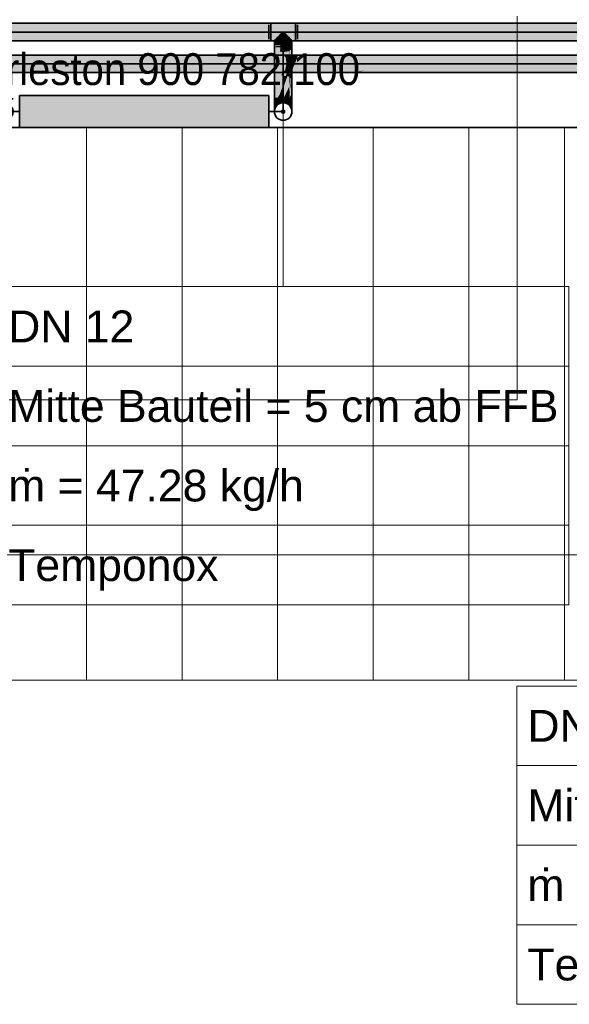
# Model space of a CAD drawing. Extents: x -208 to 552, y -140 to 454.
# Tile 21 of 47: x 140 to 175, y 112 to 174. Entities that reach past the tile are written whole.
import ezdxf
from ezdxf.lldxf.tags import DXFTag

# ---------------------------------------------------------------- set-up
doc = ezdxf.new("R2010")
doc.units = 0
doc.layers.get('0').update_dxf_attribs({"lineweight": 35})
for name, color, linetype, lineweight in [('0-Shading', 7, 'Continuous', 35), ('5_DG-BESTAND', 7, 'Continuous', 25), ('5_DG-SCHRAFF-FILL', 7, 'Continuous', 25), ('H_Heizkoerpertext', 7, 'Continuous', 35)]:
    doc.layers.add(name, color=color, linetype=linetype, lineweight=lineweight)
for name, color, linetype, lineweight, true_color in [('H_Heizkoerper', 1, 'Continuous', 35, 0xff0000), ('H_Heizkoerperflaeche', 7, 'Continuous', 35, 0xc0c0c0), ('H_Ruecklauf', 5, 'Continuous', 35, 0x0000ff), ('H_Ruecklauf_Beschriftung', 5, 'Continuous', 18, 0x0000ff), ('H_Vorlauf', 1, 'Continuous', 35, 0xff0000), ('H_Vorlauf_Beschriftung', 1, 'Continuous', 18, 0xff0000)]:
    doc.layers.add(name, color=color, linetype=linetype, lineweight=lineweight, true_color=true_color)
doc.styles.get("Standard").update_dxf_attribs({"font": 'arial.ttf'})
tags = doc.linetypes.add('VERDECKT2_S2', pattern=[0.0027, 0.002, -0.0007]).pattern_tags.tags
tags[6:7] = [DXFTag(74, 4), DXFTag(75, 0), DXFTag(340, '0'), DXFTag(46, 1.0), DXFTag(50, 0.0), DXFTag(44, 0.0), DXFTag(45, 0.0)]
tags[4:5] = [DXFTag(74, 4), DXFTag(75, 0), DXFTag(340, '0'), DXFTag(46, 1.0), DXFTag(50, 0.0), DXFTag(44, 0.0), DXFTag(45, 0.0)]

# ---------------------------------------------------------------- blocks, each defined once
blk = doc.blocks.new('Shading-A06HSU30NL', base_point=(253.809, 271.391))
at = {"layer": '0-Shading', "color": 14, "true_color": 0xb00000}
for points in [[(156.885, 171.631), (139.502, 171.631), (157.037, 171.469), (139.502, 171.469)], [(157.291, 171.469), (157.167, 171.631), (157.037, 171.469), (156.885, 171.631)], [(157.502, 171.469), (157.414, 171.631), (157.291, 171.469), (157.167, 171.631)], [(157.656, 171.469), (157.611, 171.631), (157.502, 171.469), (157.414, 171.631)], [(157.742, 171.469), (157.742, 171.631), (157.656, 171.469), (157.611, 171.631)], [(157.801, 171.631), (157.742, 171.631), (157.755, 171.469), (157.742, 171.469)], [(157.755, 171.469), (249.534, 171.469), (157.801, 171.631), (249.483, 171.631)], [(156.995, 170.692), (139.502, 170.692), (156.825, 170.531), (139.502, 170.531)], [(156.991, 170.531), (157.167, 170.692), (156.825, 170.531), (156.995, 170.692)], [(156.991, 170.531), (157.008, 170.531), (157, 170.539)], [(157.008, 170.531), (157.167, 170.692), (157, 170.539)], [(157.008, 170.531), (157.134, 170.531), (157.167, 170.692), (157.304, 170.692)], [(157.246, 170.531), (157.398, 170.692), (157.134, 170.531), (157.304, 170.692)], [(157.318, 170.531), (157.433, 170.692), (157.246, 170.531), (157.398, 170.692)], [(157.433, 170.692), (157.318, 170.531), (157.411, 170.651)], [(157.318, 170.531), (157.345, 170.531), (157.411, 170.651)], [(161.268, 170.692), (157.433, 170.692), (160.278, 170.531), (157.345, 170.531)], [(161.347, 170.531), (162.018, 170.692), (160.278, 170.531), (161.268, 170.692)], [(162.018, 170.692), (161.347, 170.531), (161.89, 170.651)], [(161.347, 170.531), (161.506, 170.531), (161.89, 170.651)], [(161.506, 170.531), (249.483, 170.531), (162.018, 170.692), (249.534, 170.692)]]:
    blk.add_solid(points, dxfattribs=at)
at = {"layer": '0-Shading', "color": 1, "true_color": 0xf50000}
for points in [[(157.037, 171.469), (139.502, 171.469), (157.083, 171.081), (139.502, 171.081)], [(157.291, 171.081), (157.291, 171.469), (157.083, 171.081), (157.037, 171.469)], [(157.457, 171.081), (157.502, 171.469), (157.291, 171.081), (157.291, 171.469)], [(157.568, 171.081), (157.656, 171.469), (157.457, 171.081), (157.502, 171.469)], [(157.603, 171.081), (157.742, 171.469), (157.568, 171.081), (157.656, 171.469)], [(157.755, 171.469), (157.603, 171.081), (163.896, 171.469), (163.009, 171.081)], [(157.742, 171.469), (157.603, 171.081), (157.685, 171.291)], [(157.755, 171.469), (157.742, 171.469), (157.685, 171.291)], [(163.009, 171.081), (249.556, 171.081), (163.896, 171.469), (249.534, 171.469)], [(157.083, 171.081), (139.502, 171.081), (156.995, 170.692), (139.502, 170.692)], [(157.167, 170.692), (157.291, 171.081), (156.995, 170.692), (157.083, 171.081)], [(157.304, 170.692), (157.457, 171.081), (157.167, 170.692), (157.291, 171.081)], [(157.398, 170.692), (157.568, 171.081), (157.304, 170.692), (157.457, 171.081)], [(157.603, 171.081), (157.568, 171.081), (157.433, 170.692), (157.398, 170.692)], [(157.603, 171.081), (157.433, 170.692), (163.009, 171.081), (162.018, 170.692)], [(162.018, 170.692), (249.534, 170.692), (163.009, 171.081), (249.556, 171.081)]]:
    blk.add_solid(points, dxfattribs=at)
blk = doc.blocks.new('Shading-A06HSU32NL', base_point=(250.769, 270.081))
at = {"layer": '0-Shading', "color": 174, "true_color": 0x0000b0}
for points in [[(156.102, 173.47), (156.102, 173.631), (108.443, 173.47), (108.443, 173.631)], [(156.102, 173.631), (156.102, 173.47), (157.642, 173.631), (157.642, 173.47)], [(157.642, 173.47), (247.173, 173.47), (157.642, 173.631), (246.855, 173.631)], [(156.102, 172.531), (156.102, 172.692), (108.443, 172.531), (108.443, 172.692)], [(156.102, 172.692), (156.102, 172.531), (157.642, 172.692), (157.642, 172.531)], [(157.642, 172.531), (248.505, 172.531), (157.642, 172.692), (248.34, 172.692)], [(156.484, 172.311), (156.322, 172.311), (156.484, 168.909), (156.322, 168.909)], [(156.341, 172.311), (156.396, 172.311), (156.341, 172.549), (156.396, 172.604)], [(157.271, 171.893), (157.33, 172.311), (157.261, 171.884), (157.261, 172.311)], [(157.309, 171.932), (157.261, 171.046), (157.422, 172.045), (157.422, 171.83)], [(157.309, 171.932), (157.33, 172.311), (157.271, 171.893)], [(157.33, 172.311), (157.309, 171.932), (157.422, 172.311), (157.422, 172.045)], [(157.349, 172.604), (157.349, 172.318), (157.384, 172.569)], [(157.349, 172.318), (157.404, 172.549), (157.384, 172.569)], [(157.349, 172.318), (157.349, 172.311), (157.404, 172.549), (157.404, 172.311)], [(157.261, 171.357), (157.261, 171.046), (157.287, 171.909), (157.309, 171.932)], [(157.271, 171.893), (157.261, 171.826), (157.287, 171.909), (157.261, 171.357)], [(157.261, 171.826), (157.271, 171.893), (157.261, 171.884)], [(157.261, 170.637), (157.422, 171.216), (157.261, 171.046), (157.422, 171.83)], [(157.261, 170.408), (157.422, 170.849), (157.261, 170.637), (157.422, 171.216)], [(157.366, 170.173), (157.422, 170.849), (157.261, 170.277), (157.261, 170.408)], [(157.422, 170.116), (157.422, 170.849), (157.366, 170.173)], [(157.339, 170.2), (157.261, 170.277), (157.261, 169.667)], [(157.261, 169.292), (157.308, 169.47), (157.339, 170.2), (157.366, 170.173)], [(157.261, 169.292), (157.339, 170.2), (157.261, 169.667)], [(157.308, 169.47), (157.422, 169.908), (157.366, 170.173), (157.422, 170.116)], [(157.422, 169.2), (157.422, 169.908), (157.267, 168.976), (157.308, 169.47)], [(157.261, 169.292), (157.261, 168.968), (157.308, 169.47), (157.267, 168.976)], [(157.261, 168.968), (157.261, 168.909), (157.267, 168.976)], [(157.267, 168.976), (157.261, 168.909), (157.422, 168.971), (157.339, 168.909)], [(157.267, 168.976), (157.422, 168.971), (157.422, 169.2)], [(157.422, 168.971), (157.339, 168.909), (157.422, 168.914), (157.419, 168.909)], [(156.322, 168.696), (156.484, 168.796), (156.322, 168.909), (156.484, 168.909)], [(157.339, 168.909), (157.261, 168.909), (157.265, 168.855)], [(157.261, 168.909), (157.261, 168.852), (157.265, 168.855)], [(157.312, 168.89), (157.261, 168.852), (157.305, 168.867)], [(157.305, 168.867), (157.261, 168.852), (157.278, 168.786), (157.261, 168.796)], [(157.319, 168.761), (157.418, 168.908), (157.278, 168.786), (157.305, 168.867)], [(157.419, 168.909), (157.305, 168.867), (157.418, 168.908)], [(157.419, 168.909), (157.339, 168.909), (157.305, 168.867), (157.312, 168.89)], [(157.422, 168.909), (157.418, 168.908), (157.422, 168.696), (157.319, 168.761)], [(157.418, 168.908), (157.422, 168.909), (157.419, 168.909)], [(157.419, 168.909), (157.422, 168.909), (157.422, 168.914)]]:
    blk.add_solid(points, dxfattribs=at)
at = {"layer": '0-Shading', "color": 5, "true_color": 0x0000f5}
for points in [[(156.102, 173.081), (156.102, 173.47), (108.443, 173.081), (108.443, 173.47)], [(156.102, 173.47), (156.102, 173.081), (157.642, 173.47), (157.642, 173.081)], [(157.642, 173.081), (247.788, 173.081), (157.642, 173.47), (247.173, 173.47)], [(156.102, 172.692), (156.102, 173.081), (108.443, 172.692), (108.443, 173.081)], [(156.102, 173.081), (156.102, 172.692), (157.642, 173.081), (157.642, 172.692)], [(156.597, 172.806), (156.597, 172.728), (156.73, 172.938), (156.73, 172.751)], [(156.73, 172.751), (156.597, 172.728), (156.728, 172.311), (156.597, 172.311)], [(156.73, 172.751), (156.728, 172.311), (156.73, 172.349)], [(157.015, 172.938), (157.015, 172.751), (157.147, 172.806), (157.147, 172.728)], [(157.141, 172.729), (157.015, 172.751), (157.084, 172.311), (157.015, 172.311)], [(157.147, 172.728), (157.141, 172.729), (157.147, 172.311), (157.084, 172.311)], [(157.642, 172.692), (248.34, 172.692), (157.642, 173.081), (247.788, 173.081)], [(156.484, 172.311), (156.484, 168.909), (156.707, 172.311)], [(156.707, 172.311), (156.677, 171.85), (156.872, 172.311), (156.817, 171.826)], [(156.728, 172.311), (156.73, 172.311), (156.73, 172.349)], [(156.872, 171.817), (156.872, 172.311), (156.817, 171.826)], [(157.005, 171.84), (157.07, 172.311), (156.872, 171.817), (156.872, 172.311)], [(157.029, 171.844), (157.07, 172.311), (157.005, 171.84)], [(157.07, 172.311), (157.029, 171.844), (157.261, 172.311), (157.261, 171.884)], [(156.677, 171.85), (156.484, 168.909), (156.817, 171.826)], [(156.503, 168.937), (156.817, 171.826), (156.484, 168.909)], [(156.503, 168.937), (156.872, 170.876), (156.817, 171.826), (156.872, 171.817)], [(157.005, 171.84), (156.872, 170.876), (156.895, 170.34), (156.872, 170.344)], [(156.872, 170.876), (157.005, 171.84), (156.872, 171.817)], [(157.261, 171.884), (157.029, 171.844), (156.928, 170.335), (156.895, 170.34)], [(157.005, 171.84), (156.895, 170.34), (157.029, 171.844)], [(157.261, 171.884), (156.928, 170.335), (157.261, 171.826)], [(157.261, 171.826), (156.928, 170.335), (157.261, 171.357), (156.947, 170.331)], [(156.872, 170.344), (156.872, 170.876), (156.768, 170.326)], [(157.261, 171.357), (156.947, 170.331), (157.156, 170.695), (157.042, 170.315)], [(157.139, 170.298), (157.261, 170.637), (157.042, 170.315), (157.261, 171.046)], [(157.156, 170.695), (157.261, 171.046), (157.261, 171.357)], [(156.503, 168.937), (156.554, 169.007), (156.872, 170.344), (156.872, 170.087)], [(156.503, 168.937), (156.872, 170.344), (156.768, 170.326)], [(156.872, 170.344), (156.872, 170.087), (156.895, 170.34)], [(156.895, 170.34), (156.872, 170.087), (156.928, 170.335)], [(156.928, 170.335), (156.872, 170.087), (156.947, 170.331)], [(156.947, 170.331), (156.872, 170.087), (157.042, 170.315), (156.872, 169.749)], [(157.042, 170.315), (156.872, 169.749), (157.058, 170.074), (156.872, 169.563)], [(156.872, 169.563), (156.872, 169.448), (157.139, 170.298), (157.212, 170.286)], [(156.872, 169.448), (156.872, 168.909), (157.212, 170.286), (157.229, 170.283)], [(156.872, 168.909), (157.261, 170.277), (157.229, 170.283)], [(156.872, 168.909), (156.917, 168.953), (157.261, 170.277), (157.261, 169.667)], [(157.042, 170.315), (157.058, 170.074), (157.094, 170.306)], [(157.058, 170.074), (157.139, 170.298), (157.094, 170.306)], [(157.212, 170.286), (157.261, 170.408), (157.139, 170.298), (157.261, 170.637)], [(157.229, 170.283), (157.261, 170.408), (157.212, 170.286)], [(157.261, 170.277), (157.261, 170.408), (157.229, 170.283)], [(156.872, 169.749), (156.872, 170.087), (156.644, 169.131), (156.554, 169.007)], [(156.644, 169.131), (156.762, 169.295), (156.872, 169.749), (156.872, 169.563)], [(156.762, 169.295), (156.872, 169.448), (156.872, 169.563)], [(156.917, 168.953), (157.261, 169.292), (157.261, 169.667)], [(156.503, 168.937), (156.484, 168.909), (156.498, 168.909)], [(156.525, 168.909), (156.554, 169.007), (156.498, 168.909), (156.503, 168.937)], [(156.561, 168.909), (156.644, 169.131), (156.525, 168.909), (156.554, 169.007)], [(156.602, 168.909), (156.762, 169.295), (156.561, 168.909), (156.644, 169.131)], [(156.644, 168.909), (156.872, 169.448), (156.602, 168.909), (156.762, 169.295)], [(156.872, 168.909), (156.872, 169.448), (156.644, 168.909)], [(156.917, 168.953), (156.872, 168.909), (156.896, 168.909)], [(156.946, 168.909), (157.261, 169.292), (156.896, 168.909), (156.917, 168.953)], [(156.946, 168.909), (157.167, 168.909), (157.261, 169.292), (157.261, 168.968)], [(157.167, 168.909), (157.261, 168.909), (157.261, 168.968)]]:
    blk.add_solid(points, dxfattribs=at)
at = {"layer": '0-Shading', "color": 172, "true_color": 0x0000cd}
for points in [[(156.396, 172.311), (156.484, 172.311), (156.396, 172.604), (156.484, 172.692)], [(157.261, 172.692), (157.261, 172.311), (157.349, 172.318), (157.347, 172.311)], [(157.261, 172.692), (157.349, 172.318), (157.349, 172.604)], [(157.347, 172.311), (157.349, 172.311), (157.349, 172.318)]]:
    blk.add_solid(points, dxfattribs=at)
at = {"layer": '0-Shading', "color": 172, "true_color": 0x0000e4}
for points in [[(156.484, 172.692), (156.597, 172.728), (156.597, 172.806)], [(156.484, 172.692), (156.484, 172.311), (156.597, 172.728), (156.597, 172.311)], [(157.147, 172.806), (157.147, 172.728), (157.261, 172.692)], [(157.147, 172.728), (157.147, 172.311), (157.261, 172.692), (157.261, 172.311)]]:
    blk.add_solid(points, dxfattribs=at)
at = {"layer": '0-Shading', "color": 5, "true_color": 0x0000fd}
for points in [[(156.73, 172.938), (156.73, 172.751), (156.872, 173.081), (156.872, 172.758)], [(156.872, 172.758), (156.73, 172.311), (156.872, 172.311)], [(156.872, 172.758), (156.753, 172.752), (156.73, 172.311), (156.73, 172.349)], [(156.753, 172.752), (156.73, 172.751), (156.73, 172.349)], [(156.872, 173.081), (156.872, 172.758), (157.015, 172.938), (157.015, 172.751)], [(156.872, 172.758), (156.872, 172.311), (157.015, 172.751), (157.015, 172.311)]]:
    blk.add_solid(points, dxfattribs=at)
at = {"layer": '0-Shading', "color": 174, "true_color": 0x000090}
for points in [[(156.322, 172.311), (156.341, 172.311), (156.322, 172.531), (156.341, 172.549)], [(157.404, 172.311), (157.422, 172.311), (157.404, 172.549), (157.422, 172.531)]]:
    blk.add_solid(points, dxfattribs=at)
at = {"layer": '0-Shading', "color": 174, "true_color": 0x0000ac}
for points in [[(156.322, 168.497), (156.484, 168.691), (156.322, 168.696), (156.484, 168.796)], [(156.484, 168.488), (156.872, 168.644), (156.498, 168.537), (156.872, 168.671)], [(156.484, 168.532), (156.484, 168.488), (156.498, 168.537)], [(156.872, 168.671), (156.872, 168.644), (156.896, 168.663)], [(156.872, 168.644), (157.261, 168.488), (156.896, 168.663), (157.261, 168.532)], [(157.278, 168.786), (157.261, 168.796), (157.275, 168.771)], [(157.275, 168.771), (157.261, 168.796), (157.261, 168.691)], [(157.278, 168.672), (157.301, 168.723), (157.261, 168.691), (157.275, 168.771)], [(157.301, 168.723), (157.319, 168.761), (157.275, 168.771), (157.278, 168.786)], [(157.422, 168.501), (157.301, 168.723), (157.419, 168.501), (157.278, 168.672)], [(157.422, 168.696), (157.319, 168.761), (157.422, 168.501), (157.301, 168.723)], [(157.419, 168.501), (157.422, 168.497), (157.422, 168.501)]]:
    blk.add_solid(points, dxfattribs=at)
at = {"layer": '0-Shading', "color": 174, "true_color": 0x0000a6}
for points in [[(156.322, 168.326), (156.484, 168.601), (156.322, 168.497), (156.484, 168.691)], [(157.278, 168.672), (157.261, 168.691), (157.261, 168.601)], [(157.419, 168.501), (157.278, 168.672), (157.319, 168.503), (157.261, 168.601)], [(157.319, 168.503), (157.422, 168.326), (157.419, 168.501), (157.422, 168.497)]]:
    blk.add_solid(points, dxfattribs=at)
at = {"layer": '0-Shading', "color": 174, "true_color": 0x00009d}
for points in [[(156.322, 168.195), (156.484, 168.532), (156.322, 168.326), (156.484, 168.601)], [(157.319, 168.503), (157.261, 168.601), (157.303, 168.501), (157.261, 168.597)], [(157.275, 168.566), (157.261, 168.597), (157.261, 168.532)], [(157.303, 168.501), (157.275, 168.566), (157.278, 168.498), (157.261, 168.532)], [(157.278, 168.498), (157.422, 168.195), (157.319, 168.503), (157.422, 168.326)]]:
    blk.add_solid(points, dxfattribs=at)
at = {"layer": '0-Shading', "color": 174, "true_color": 0x000092}
for points in [[(156.322, 168.112), (156.484, 168.488), (156.322, 168.195), (156.484, 168.532)], [(157.261, 168.532), (157.261, 168.488), (157.278, 168.498)], [(157.261, 168.488), (157.422, 168.112), (157.278, 168.498), (157.422, 168.195)]]:
    blk.add_solid(points, dxfattribs=at)
at = {"layer": '0-Shading', "color": 176, "true_color": 0x000085}
for points in [[(156.322, 168.084), (156.484, 168.473), (156.322, 168.112), (156.484, 168.488)], [(157.261, 168.473), (157.422, 168.084), (157.261, 168.488), (157.422, 168.112)]]:
    blk.add_solid(points, dxfattribs=at)
at = {"layer": '0-Shading', "color": 5, "true_color": 0x0000f4}
for points in [[(156.498, 168.798), (156.525, 168.909), (156.484, 168.796), (156.498, 168.909)], [(156.498, 168.909), (156.484, 168.909), (156.484, 168.796)], [(156.525, 168.801), (156.561, 168.909), (156.498, 168.798), (156.525, 168.909)], [(156.561, 168.805), (156.602, 168.909), (156.525, 168.801), (156.561, 168.909)], [(156.644, 168.909), (156.602, 168.909), (156.602, 168.809), (156.561, 168.805)], [(156.602, 168.809), (156.872, 168.838), (156.644, 168.909), (156.872, 168.909)], [(156.88, 168.861), (156.895, 168.906), (156.872, 168.909)], [(156.896, 168.909), (156.872, 168.909), (156.895, 168.906)], [(156.872, 168.838), (156.88, 168.861), (156.872, 168.909)], [(156.896, 168.836), (156.939, 168.899), (156.872, 168.838), (156.895, 168.906)], [(156.939, 168.899), (156.946, 168.909), (156.895, 168.906), (156.896, 168.909)], [(157.031, 168.821), (157.112, 168.874), (156.896, 168.836), (156.939, 168.899)], [(157.112, 168.874), (157.167, 168.909), (156.939, 168.899), (156.946, 168.909)], [(157.261, 168.852), (157.112, 168.874), (157.167, 168.807), (157.031, 168.821)], [(157.261, 168.909), (157.167, 168.909), (157.261, 168.852), (157.112, 168.874)], [(157.167, 168.807), (157.261, 168.796), (157.261, 168.852)]]:
    blk.add_solid(points, dxfattribs=at)
at = {"layer": '0-Shading', "color": 5, "true_color": 0x0000ec}
for points in [[(156.498, 168.694), (156.525, 168.801), (156.484, 168.691), (156.498, 168.798)], [(156.498, 168.798), (156.484, 168.796), (156.484, 168.691)], [(156.525, 168.7), (156.561, 168.805), (156.498, 168.694), (156.525, 168.801)], [(156.602, 168.809), (156.561, 168.805), (156.561, 168.707), (156.525, 168.7)], [(156.561, 168.707), (156.872, 168.772), (156.602, 168.809), (156.872, 168.838)], [(156.896, 168.836), (156.872, 168.838), (156.872, 168.772)], [(156.946, 168.757), (157.031, 168.821), (156.872, 168.772), (156.896, 168.836)], [(157.167, 168.807), (157.031, 168.821), (157.031, 168.739), (156.946, 168.757)], [(157.167, 168.807), (157.031, 168.739), (157.261, 168.796), (157.247, 168.694)], [(157.247, 168.694), (157.261, 168.691), (157.261, 168.796)]]:
    blk.add_solid(points, dxfattribs=at)
at = {"layer": '0-Shading', "color": 172, "true_color": 0x0000dd}
for points in [[(156.498, 168.605), (156.525, 168.7), (156.484, 168.601), (156.498, 168.694)], [(156.498, 168.694), (156.484, 168.691), (156.484, 168.601)], [(156.561, 168.707), (156.525, 168.7), (156.525, 168.613), (156.498, 168.605)], [(156.526, 168.614), (156.525, 168.613), (156.872, 168.766), (156.872, 168.715)], [(156.561, 168.707), (156.526, 168.614), (156.872, 168.772), (156.872, 168.766)], [(156.93, 168.741), (156.946, 168.757), (156.872, 168.766), (156.872, 168.772)], [(156.872, 168.715), (156.892, 168.758), (156.872, 168.766)], [(156.872, 168.715), (156.896, 168.708), (156.892, 168.758), (156.93, 168.741)], [(157.031, 168.739), (156.946, 168.757), (156.946, 168.693), (156.896, 168.708)], [(156.988, 168.716), (156.946, 168.693), (157.225, 168.612)], [(157.031, 168.739), (156.988, 168.716), (157.261, 168.601), (157.225, 168.612)], [(157.031, 168.739), (157.261, 168.601), (157.261, 168.691)]]:
    blk.add_solid(points, dxfattribs=at)
at = {"layer": '0-Shading', "color": 174, "true_color": 0x00008e}
for points in [[(156.484, 168.473), (156.872, 168.634), (156.484, 168.488), (156.872, 168.644)], [(156.872, 168.634), (157.261, 168.473), (156.872, 168.644), (157.261, 168.488)]]:
    blk.add_solid(points, dxfattribs=at)
at = {"layer": '0-Shading', "color": 172, "true_color": 0x0000c7}
for points in [[(156.525, 168.613), (156.498, 168.605), (156.498, 168.537), (156.484, 168.532)], [(156.498, 168.605), (156.484, 168.601), (156.484, 168.532)], [(156.498, 168.537), (156.872, 168.671), (156.525, 168.613), (156.872, 168.715)], [(156.896, 168.708), (156.872, 168.715), (156.872, 168.671)], [(156.946, 168.693), (156.896, 168.708), (156.896, 168.663), (156.872, 168.671)], [(156.946, 168.693), (156.896, 168.663), (157.261, 168.597), (157.261, 168.532)], [(156.946, 168.693), (157.261, 168.597), (157.225, 168.612)], [(157.261, 168.597), (157.261, 168.601), (157.225, 168.612)]]:
    blk.add_solid(points, dxfattribs=at)
blk = doc.blocks.new('Referenz-A06HSU36NL', base_point=(-177.958, -120.344))
at = {"layer": '5_DG-BESTAND', "color": 0, "linetype": 'VERDECKT2_S2', "lineweight": 18, "ltscale": 0.18}
for p, q in [((171.554, 149.959), (171.554, 174.084)), ((121.726, 149.959), (171.554, 149.959)), ((78.2, 140.225), (262.975, 140.225))]:
    blk.add_line(p, q, dxfattribs=at)
at = {"layer": '5_DG-BESTAND', "color": 0, "lineweight": 35}
blk.add_line((84.61, 167.084), (281.159, 167.084), dxfattribs=at)
at = {"layer": '5_DG-BESTAND', "color": 0, "lineweight": 18}
blk.add_line((84.61, 132.342), (281.159, 132.342), dxfattribs=at)
at = {"layer": '5_DG-SCHRAFF-FILL', "color": 0, "lineweight": 13}
for p, q in [((144.526, 132.342), (144.526, 167.084)), ((150.526, 132.342), (150.526, 167.084)), ((156.526, 132.342), (156.526, 167.084)), ((162.526, 132.342), (162.526, 167.084)), ((168.526, 132.342), (168.526, 167.084)), ((174.526, 132.342), (174.526, 167.084))]:
    blk.add_line(p, q, dxfattribs=at)
blk = doc.blocks.new('Heizkörper-A06HSU3CNL', base_point=(133.527, 165.755))
at = {"color": 0, "linetype": 'ByBlock', "lineweight": -2, "ltscale": 0.35}
for p, q in [((140.332, 167.084), (140.332, 169.084)), ((140.332, 169.084), (155.972, 169.084)), ((155.972, 169.084), (155.972, 167.084)), ((155.972, 167.084), (140.332, 167.084))]:
    blk.add_line(p, q, dxfattribs=at)
at = {"layer": 'H_Heizkoerperflaeche', "linetype": 'ByBlock', "lineweight": -2, "ltscale": 0.35}
blk.add_solid([(140.332, 167.084), (140.332, 169.084), (155.972, 167.084), (155.972, 169.084)], dxfattribs=at)
at = {"layer": 'H_Ruecklauf', "linetype": 'ByBlock', "lineweight": -2, "ltscale": 0.35}
blk.add_line((155.972, 168.084), (156.872, 168.084), dxfattribs=at)
blk.add_circle((156.872, 168.084), 0.1, dxfattribs=at)
at = {"layer": 'H_Vorlauf', "color": 0, "linetype": 'ByBlock', "lineweight": -2, "ltscale": 0.35}
for p, q in [((139.132, 168.884), (139.932, 168.884)), ((139.532, 168.484), (139.532, 168.884)), ((140.332, 168.084), (138.732, 168.084))]:
    blk.add_line(p, q, dxfattribs=at)
for radius in [0.4, 0.3, 0.2, 0.1]:
    blk.add_circle((139.532, 168.084), radius, dxfattribs=at)
at = {"layer": 'H_Heizkoerpertext', "linetype": 'ByBlock', "lineweight": -2, "ltscale": 0.35, "insert": (134.856, 171.751), "char_height": 2, "attachment_point": 1}
blk.add_mtext('{\\W0.9;\\fArial;Charleston 900 782 100}', dxfattribs=at)
blk = doc.blocks.new('Rohr - 1703-A06HSU6INL', base_point=(107.618, 168.084))
at = {"color": 0, "linetype": 'ByBlock', "lineweight": -2, "ltscale": 0.35}
for p, q in [((156.872, 173.081), (107.618, 173.081)), ((107.618, 173.081), (107.618, 173.081)), ((107.618, 169.081), (107.618, 168.084))]:
    blk.add_line(p, q, dxfattribs=at)
blk = doc.blocks.new('Bauteilbeschriftung-A06HSU6ONL', base_point=(120.029, 173.081))
at = {"color": 0, "lineweight": -2}
for p, q in [((120.029, 214.407), (157.436, 214.407)), ((120.029, 194.407), (120.029, 214.407)), ((157.436, 214.407), (157.436, 194.407)), ((120.029, 209.407), (157.436, 209.407)), ((120.029, 204.407), (157.436, 204.407)), ((120.029, 199.407), (157.436, 199.407)), ((157.436, 194.407), (120.029, 194.407))]:
    blk.add_line(p, q, dxfattribs=at)
at = {"color": 0, "linetype": 'ByBlock', "lineweight": -2, "ltscale": 0.18}
blk.add_line((138.732, 194.407), (138.732, 173.081), dxfattribs=at)
at = {"color": 0, "linetype": 'ByBlock', "lineweight": -2, "ltscale": 0.18, "char_height": 2, "attachment_point": 1}
for s, insert in [('{\\fArial;DN 12}', (120.696, 212.907)), ('{\\fArial;Mitte Bauteil = 10 cm ab FFB}', (120.696, 207.907)), ('{\\fArial;ṁ = 47.28 kg/h}', (120.696, 202.907)), ('{\\fArial;Temponox }', (120.696, 197.907))]:
    blk.add_mtext(s, dxfattribs=dict(at, insert=insert))
blk = doc.blocks.new('Rohr - 1703-A06HSU6UNL', base_point=(138.732, 171.081))
at = {"color": 0, "linetype": 'ByBlock', "lineweight": -2, "ltscale": 0.35}
blk.add_line((138.732, 171.081), (253.232, 171.081), dxfattribs=at)
blk = doc.blocks.new('Bauteilbeschriftung-A06HSU6WNL', base_point=(161.501, 171.081))
at = {"color": 0, "lineweight": -2}
for p, q in [((161.501, 210.046), (198.908, 210.046)), ((161.501, 190.046), (161.501, 210.046)), ((198.908, 210.046), (198.908, 190.046)), ((161.501, 205.046), (198.908, 205.046)), ((161.501, 200.046), (198.908, 200.046)), ((161.501, 195.046), (198.908, 195.046)), ((198.908, 190.046), (161.501, 190.046))]:
    blk.add_line(p, q, dxfattribs=at)
at = {"color": 0, "linetype": 'ByBlock', "lineweight": -2, "ltscale": 0.18}
blk.add_line((180.204, 190.046), (180.204, 171.081), dxfattribs=at)
at = {"color": 0, "linetype": 'ByBlock', "lineweight": -2, "ltscale": 0.18, "char_height": 2, "attachment_point": 1}
for s, insert in [('{\\fArial;DN 12}', (162.167, 208.546)), ('{\\fArial;Mitte Bauteil = 10 cm ab FFB}', (162.167, 203.546)), ('{\\fArial;ṁ = 107.89 kg/h}', (162.167, 198.546)), ('{\\fArial;Temponox }', (162.167, 193.546))]:
    blk.add_mtext(s, dxfattribs=dict(at, insert=insert))
blk = doc.blocks.new('Rohr - 1703-A06HSU7ENL', base_point=(156.872, 168.084))
at = {"color": 0, "linetype": 'ByBlock', "lineweight": -2, "ltscale": 0.35}
blk.add_line((156.872, 168.084), (156.872, 173.081), dxfattribs=at)
blk = doc.blocks.new('Bauteilbeschriftung-A06HSU7GNL', base_point=(138.946, 137.081))
at = {"color": 0, "linetype": 'ByBlock', "lineweight": -2, "ltscale": 0.18}
blk.add_line((156.872, 157.081), (156.872, 173.081), dxfattribs=at)
at = {"color": 0, "lineweight": -2}
for p, q in [((138.946, 157.081), (174.799, 157.081)), ((138.946, 137.081), (138.946, 157.081)), ((174.799, 157.081), (174.799, 137.081)), ((138.946, 152.081), (174.799, 152.081)), ((138.946, 147.081), (174.799, 147.081)), ((138.946, 142.081), (174.799, 142.081)), ((174.799, 137.081), (138.946, 137.081))]:
    blk.add_line(p, q, dxfattribs=at)
at = {"color": 0, "linetype": 'ByBlock', "lineweight": -2, "ltscale": 0.18, "char_height": 2, "attachment_point": 1}
for s, insert in [('{\\fArial;DN 12}', (139.612, 155.581)), ('{\\fArial;Mitte Bauteil = 5 cm ab FFB}', (139.612, 150.581)), ('{\\fArial;ṁ = 47.28 kg/h}', (139.612, 145.581)), ('{\\fArial;Temponox }', (139.612, 140.581))]:
    blk.add_mtext(s, dxfattribs=dict(at, insert=insert))
blk = doc.blocks.new('Rohr - 1703-A06HSU7INL', base_point=(156.872, 173.081))
at = {"color": 0, "linetype": 'ByBlock', "lineweight": -2, "ltscale": 0.35}
blk.add_line((156.872, 173.081), (250.232, 173.081), dxfattribs=at)
blk = doc.blocks.new('Bauteilbeschriftung-A06HSU7KNL', base_point=(171.538, 111.979))
at = {"color": 0, "linetype": 'ByBlock', "lineweight": -2, "ltscale": 0.18}
blk.add_line((189.465, 131.979), (189.465, 173.081), dxfattribs=at)
at = {"color": 0, "lineweight": -2}
for p, q in [((171.538, 131.979), (207.392, 131.979)), ((171.538, 111.979), (171.538, 131.979)), ((207.392, 131.979), (207.392, 111.979)), ((171.538, 126.979), (207.392, 126.979)), ((171.538, 121.979), (207.392, 121.979)), ((171.538, 116.979), (207.392, 116.979)), ((207.392, 111.979), (171.538, 111.979))]:
    blk.add_line(p, q, dxfattribs=at)
at = {"color": 0, "linetype": 'ByBlock', "lineweight": -2, "ltscale": 0.18, "char_height": 2, "attachment_point": 1}
for s, insert in [('{\\fArial;DN 12}', (172.205, 130.479)), ('{\\fArial;Mitte Bauteil = 5 cm ab FFB}', (172.205, 125.479)), ('{\\fArial;ṁ = 107.89 kg/h}', (172.205, 120.479)), ('{\\fArial;Temponox }', (172.205, 115.479))]:
    blk.add_mtext(s, dxfattribs=dict(at, insert=insert))
blk = doc.blocks.new('T-Stück-A06HSU7MNL', base_point=(155.972, 172.181))
at = {"color": 0, "lineweight": -2}
for p, q in [((155.972, 173.531), (155.972, 172.631)), ((157.772, 172.631), (157.772, 173.531)), ((156.422, 172.181), (157.322, 172.181))]:
    blk.add_line(p, q, dxfattribs=at)
blk = doc.blocks.new('Geometrie-A06HSU7ONL', base_point=(-78.254, 159.517))
at = {"layer": 'H_Ruecklauf', "lineweight": -2}
for p, q in [((156.102, 173.631), (108.443, 173.631)), ((156.102, 173.308), (156.102, 173.631)), ((157.642, 173.631), (156.102, 173.631)), ((156.102, 173.631), (156.102, 173.308)), ((156.102, 172.853), (156.102, 173.308)), ((156.102, 173.308), (156.102, 172.853)), ((248.505, 173.631), (157.642, 173.631)), ((157.642, 173.308), (157.642, 173.631)), ((157.642, 173.631), (157.642, 173.308)), ((157.642, 172.853), (157.642, 173.308)), ((157.642, 173.308), (157.642, 172.853)), ((156.102, 172.531), (156.102, 172.853)), ((156.102, 172.853), (156.102, 172.531)), ((156.396, 172.604), (156.484, 172.692)), ((156.484, 172.692), (156.396, 172.604)), ((156.484, 172.692), (156.597, 172.806)), ((156.597, 172.806), (156.484, 172.692)), ((156.597, 172.806), (156.73, 172.938)), ((156.73, 172.938), (156.597, 172.806)), ((156.73, 172.938), (156.872, 173.081)), ((156.872, 173.081), (156.73, 172.938)), ((156.872, 173.081), (157.015, 172.938)), ((157.015, 172.938), (156.872, 173.081)), ((157.015, 172.938), (157.147, 172.806)), ((157.147, 172.806), (157.015, 172.938)), ((157.147, 172.806), (157.261, 172.692)), ((157.261, 172.692), (157.147, 172.806)), ((157.261, 172.692), (157.349, 172.604)), ((157.349, 172.604), (157.261, 172.692)), ((157.642, 172.531), (157.642, 172.853)), ((157.642, 172.853), (157.642, 172.531)), ((108.443, 172.531), (156.102, 172.531)), ((156.102, 172.531), (157.642, 172.531)), ((156.322, 172.531), (156.341, 172.549)), ((156.341, 172.549), (156.322, 172.531)), ((156.322, 172.311), (156.322, 172.531)), ((156.322, 172.311), (156.322, 168.909)), ((156.645, 172.311), (156.322, 172.311)), ((156.322, 172.311), (156.341, 172.311)), ((156.341, 172.311), (156.322, 172.311)), ((156.341, 172.549), (156.396, 172.604)), ((156.396, 172.604), (156.341, 172.549)), ((156.341, 172.311), (156.396, 172.311)), ((156.396, 172.311), (156.341, 172.311)), ((156.396, 172.311), (156.484, 172.311)), ((156.484, 172.311), (156.396, 172.311)), ((156.484, 172.311), (156.597, 172.311)), ((156.597, 172.311), (156.484, 172.311)), ((156.597, 172.311), (156.73, 172.311)), ((156.73, 172.311), (156.597, 172.311)), ((157.1, 172.311), (156.645, 172.311)), ((156.73, 172.311), (156.872, 172.311)), ((156.872, 172.311), (156.73, 172.311)), ((156.872, 172.311), (157.015, 172.311)), ((157.015, 172.311), (156.872, 172.311)), ((157.015, 172.311), (157.147, 172.311)), ((157.147, 172.311), (157.015, 172.311)), ((157.422, 172.311), (157.1, 172.311)), ((157.147, 172.311), (157.261, 172.311)), ((157.261, 172.311), (157.147, 172.311)), ((157.261, 172.311), (157.349, 172.311)), ((157.349, 172.311), (157.261, 172.311)), ((157.349, 172.604), (157.404, 172.549)), ((157.404, 172.549), (157.349, 172.604)), ((157.349, 172.311), (157.404, 172.311)), ((157.404, 172.311), (157.349, 172.311)), ((157.404, 172.549), (157.422, 172.531)), ((157.422, 172.531), (157.404, 172.549)), ((157.404, 172.311), (157.422, 172.311)), ((157.422, 172.311), (157.404, 172.311)), ((157.422, 172.311), (157.422, 172.531)), ((157.422, 168.909), (157.422, 172.311)), ((157.642, 172.531), (248.505, 172.531)), ((156.322, 168.909), (157.422, 168.909)), ((156.322, 168.696), (156.322, 168.909)), ((156.645, 168.909), (156.322, 168.909)), ((156.322, 168.497), (156.322, 168.696)), ((156.322, 168.326), (156.322, 168.497)), ((156.322, 168.195), (156.322, 168.326)), ((157.1, 168.909), (156.645, 168.909)), ((157.422, 168.909), (157.1, 168.909)), ((157.422, 168.696), (157.422, 168.909)), ((157.422, 168.497), (157.422, 168.696)), ((157.422, 168.326), (157.422, 168.497)), ((157.422, 168.195), (157.422, 168.326)), ((156.322, 168.112), (156.322, 168.195)), ((156.322, 168.084), (156.322, 168.112)), ((157.422, 168.112), (157.422, 168.195)), ((157.422, 168.084), (157.422, 168.112))]:
    blk.add_line(p, q, dxfattribs=at)
blk.add_circle((156.872, 168.084), 0.55, dxfattribs=at)
blk.add_circle((156.872, 168.084), 0.55, dxfattribs=at)
blk = doc.blocks.new('Geometrie-A06HSU7QNL', base_point=(-78.254, 158.637))
at = {"layer": 'H_Vorlauf', "lineweight": -2}
for p, q in [((251.505, 171.631), (139.502, 171.631)), ((139.502, 170.531), (251.505, 170.531))]:
    blk.add_line(p, q, dxfattribs=at)

msp = doc.modelspace()

# ---------------------------------------------------------------- block references
at = {"color": 251, "lineweight": 25, "ltscale": 0.25, "true_color": 0x585858}
msp.add_blockref('Referenz-A06HSU36NL', (-177.958, -120.344), dxfattribs=at)
at = {"linetype": 'Continuous', "ltscale": 0.35}
for name, p in [('Geometrie-A06HSU7ONL', (-78.254, 159.517)), ('Geometrie-A06HSU7QNL', (-78.254, 158.637))]:
    msp.add_blockref(name, p, dxfattribs=at)
for name, p in [('Shading-A06HSU30NL', (253.809, 271.391)), ('Shading-A06HSU32NL', (250.769, 270.081))]:
    msp.add_blockref(name, p)
at = {"layer": 'H_Heizkoerper', "ltscale": 0.35}
msp.add_blockref('Heizkörper-A06HSU3CNL', (133.527, 165.755), dxfattribs=at)
at = {"layer": 'H_Ruecklauf', "ltscale": 0.35}
for name, p in [('T-Stück-A06HSU7MNL', (155.972, 172.181)), ('Rohr - 1703-A06HSU6INL', (107.618, 168.084)), ('Rohr - 1703-A06HSU7ENL', (156.872, 168.084)), ('Rohr - 1703-A06HSU7INL', (156.872, 173.081))]:
    msp.add_blockref(name, p, dxfattribs=at)
at = {"layer": 'H_Ruecklauf_Beschriftung', "ltscale": 0.18}
for name, p in [('Bauteilbeschriftung-A06HSU7GNL', (138.946, 137.081)), ('Bauteilbeschriftung-A06HSU7KNL', (171.538, 111.979))]:
    msp.add_blockref(name, p, dxfattribs=at)
at = {"layer": 'H_Vorlauf', "ltscale": 0.35}
msp.add_blockref('Rohr - 1703-A06HSU6UNL', (138.732, 171.081), dxfattribs=at)
at = {"layer": 'H_Vorlauf_Beschriftung', "ltscale": 0.18}
for name, p in [('Bauteilbeschriftung-A06HSU6ONL', (120.029, 173.081)), ('Bauteilbeschriftung-A06HSU6WNL', (161.501, 171.081))]:
    msp.add_blockref(name, p, dxfattribs=at)

doc.saveas('drawing.dxf')
